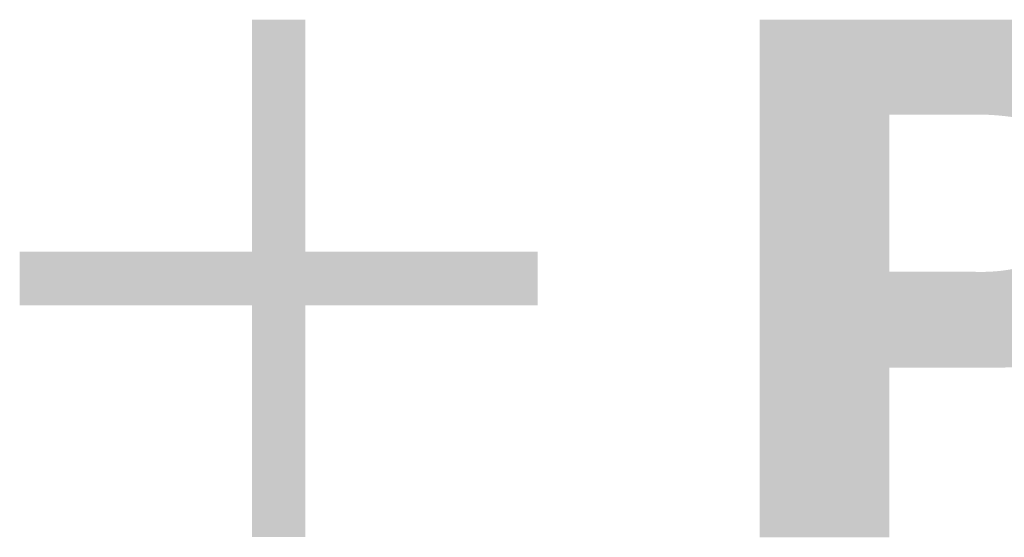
# Model space of a CAD drawing. Extents: x 297125 to 381225, y 1257649 to 1317049.
# Tile 39 of 42: x 375546 to 376539, y 1301733 to 1302255. Entities that reach past the tile are written whole.
import ezdxf

# ---------------------------------------------------------------- set-up
doc = ezdxf.new("R2010")
doc.units = 0
doc.header["$LTSCALE"] = 1000
doc.layers.get('0').update_dxf_attribs({"linetype": 'CONTINUOUS'})
doc.layers.add('图框$0$S-REF-FREAM-A1+150+1.75$0$A-b-a0sh-S - A-Z017-G-Logo', color=7, linetype='CONTINUOUS', lineweight=13)

# ---------------------------------------------------------------- blocks, each defined once
blk = doc.blocks.new('图框$0$S-REF-FREAM-A1+150+1.75$0$FP_logo_01')
at = {"layer": '图框$0$S-REF-FREAM-A1+150+1.75$0$A-b-a0sh-S - A-Z017-G-Logo'}
blk.add_hatch(color=256, dxfattribs=at).paths.add_polyline_path([(0.048026, -0.011455), (0.048026, -0.007553), (0.044124, -0.007553), (0.044124, -0.006653), (0.048026, -0.006653), (0.048026, -0.002751), (0.048926, -0.002751), (0.048926, -0.006653), (0.052829, -0.006653), (0.052829, -0.007553), (0.048926, -0.007553), (0.048926, -0.011455)])
h = blk.add_hatch(color=256, dxfattribs=at)
edge = h.paths.add_edge_path()
edge.add_line((0.060869, -0.002751), (0.056559, -0.002751))
edge.add_line((0.056559, -0.002751), (0.056559, -0.011458))
edge.add_line((0.056559, -0.011458), (0.058741, -0.011458))
edge.add_line((0.058741, -0.011458), (0.058741, -0.008603))
edge.add_line((0.058741, -0.008603), (0.0605, -0.008603))
edge.add_spline(control_points=[(0.0605, -0.008603), (0.061309, -0.00861), (0.06211, -0.008345)], knot_values=[0, 0, 0, 1, 1, 1], degree=2, periodic=0)
edge.add_spline(control_points=[(0.06211, -0.008345), (0.062911, -0.00808), (0.06345, -0.007447)], knot_values=[0, 0, 0, 1, 1, 1], degree=2, periodic=0)
edge.add_spline(control_points=[(0.06345, -0.007447), (0.063988, -0.006815), (0.064009, -0.005719)], knot_values=[0, 0, 0, 1, 1, 1], degree=2, periodic=0)
edge.add_spline(control_points=[(0.064009, -0.005719), (0.064006, -0.004223), (0.06321, -0.003486)], knot_values=[0, 0, 0, 1, 1, 1], degree=2, periodic=0)
edge.add_spline(control_points=[(0.06321, -0.003486), (0.062415, -0.002749), (0.060869, -0.002751)], knot_values=[0, 0, 0, 1, 1, 1], degree=2, periodic=0)
edge = h.paths.add_edge_path(flags=16)
edge.add_line((0.058741, -0.006991), (0.058741, -0.004348))
edge.add_line((0.058741, -0.004348), (0.060131, -0.004348))
edge.add_spline(control_points=[(0.060131, -0.004348), (0.060482, -0.004337), (0.060875, -0.004398)], knot_values=[0, 0, 0, 1, 1, 1], degree=2, periodic=0)
edge.add_spline(control_points=[(0.060875, -0.004398), (0.061268, -0.004459), (0.061548, -0.004731)], knot_values=[0, 0, 0, 1, 1, 1], degree=2, periodic=0)
edge.add_spline(control_points=[(0.061548, -0.004731), (0.061828, -0.005002), (0.061841, -0.00562)], knot_values=[0, 0, 0, 1, 1, 1], degree=2, periodic=0)
edge.add_spline(control_points=[(0.061841, -0.00562), (0.061829, -0.006452), (0.061374, -0.006732)], knot_values=[0, 0, 0, 1, 1, 1], degree=2, periodic=0)
edge.add_spline(control_points=[(0.061374, -0.006732), (0.060919, -0.007012), (0.060168, -0.006991)], knot_values=[0, 0, 0, 1, 1, 1], degree=2, periodic=0)
edge.add_line((0.060168, -0.006991), (0.058741, -0.006991))
blk = doc.blocks.new('图框$0$S-REF-FREAM-A1+150+1.75$0$hz')
at = {"layer": '图框$0$S-REF-FREAM-A1+150+1.75$0$A-b-a0sh-S - A-Z017-G-Logo', "xscale": 600, "yscale": 600, "zscale": 600}
blk.add_blockref('图框$0$S-REF-FREAM-A1+150+1.75$0$FP_logo_01', (835127.7115, 786120.3317, 0), dxfattribs=at)

msp = doc.modelspace()

# ---------------------------------------------------------------- block references
at = {"color": 1, "xscale": 99.99999999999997, "yscale": 99.99999999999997, "zscale": 99.99999999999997}
msp.add_blockref('图框$0$S-REF-FREAM-A1+150+1.75$0$hz', (-83139872.17, -77309612.99, 0), dxfattribs=at)

doc.saveas('drawing.dxf')
